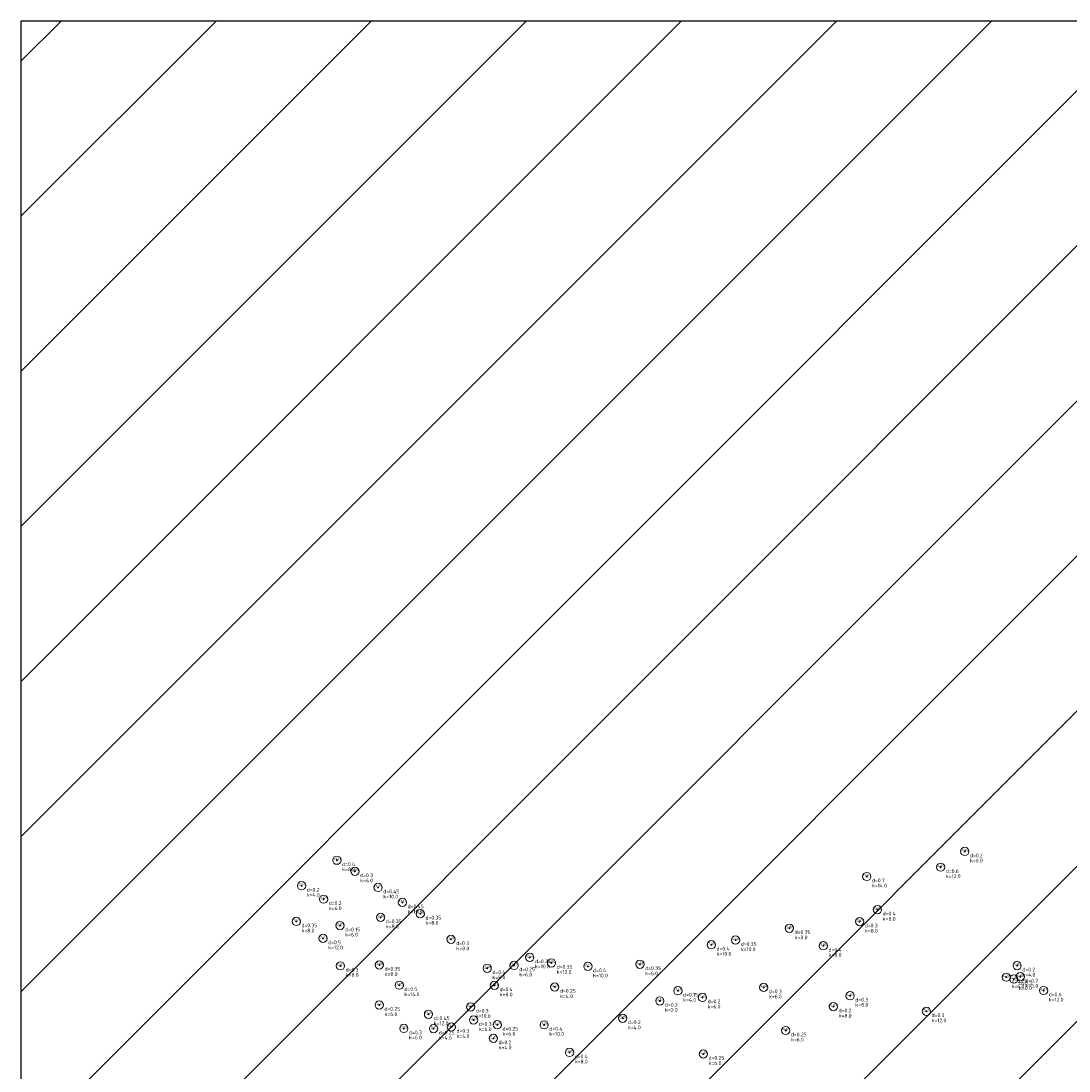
# Model space of a CAD drawing. Header units: metres. Extents: x 202062 to 203368, y 396673 to 397770.
# Tile 2 of 4: x 202062 to 202214, y 397618 to 397770. Entities that reach past the tile are written whole.
import ezdxf
from ezdxf.enums import TextEntityAlignment as Align

# ---------------------------------------------------------------- set-up
doc = ezdxf.new("R2010")
doc.units = ezdxf.units.M
for name, color, linetype in [('B-ME-AL-SITUATIEMETING-S', 7, 'Continuous'), ('locatie bomen', 150, 'Continuous'), ('X-XX-AL-MEETPUNT_DATA_HOOGTE-T18', 150, 'Continuous')]:
    doc.layers.add(name, color=color, linetype=linetype)
doc.layers.add('B-ME-GR-BOOM-S', color=90, linetype='Continuous', lineweight=25)
doc.styles.add('NLCS-ISO-ANNOTATIVE-T18', font='txt', dxfattribs={"height": 1.8})

# ---------------------------------------------------------------- blocks, each defined once
blk = doc.blocks.new('SGR-BOOM_NUMMER-SO')
at = {"linetype": 'ByBlock', "lineweight": 18}
h = blk.add_hatch(color=0, dxfattribs=at)
h.dxf.hatch_style = 1
edge = h.paths.add_edge_path()
edge.add_arc((0, 0), 0.25, 0, 360)
at = {"color": 0, "linetype": 'ByBlock', "lineweight": 18}
for radius in [2, 0.25]:
    blk.add_circle((0, 0), radius, dxfattribs=at)
at = {"color": 0, "linetype": 'ByBlock', "lineweight": -2, "style": 'NLCS-ISO-ANNOTATIVE-T18'}
for tag, p in [('SOORT', (2.5, -2.8)), ('DIAMETER', (2.5, -5.3))]:
    blk.add_attdef(tag, p, '', height=1.8, dxfattribs=at)
blk = doc.blocks.new('SAL-MEETPUNT_MARKER-SO')
at = {"layer": 'X-XX-AL-MEETPUNT_DATA_HOOGTE-T18', "style": 'NLCS-ISO-ANNOTATIVE-T18'}
blk.add_attdef('HOOGTE', text='', height=1.8, dxfattribs=at).set_placement((2.79, 0), align=Align.RIGHT)

msp = doc.modelspace()

# ---------------------------------------------------------------- hatches: boundary and pattern name
at = {"layer": 'locatie bomen'}
h = msp.add_hatch(dxfattribs=at)
h.set_pattern_fill('ANSI31', color=256, scale=5)
h.paths.add_polyline_path([(202062.08, 397480.91), (202372.94, 397480.91), (202372.94, 397770.13), (202062.08, 397770.13)])

# ---------------------------------------------------------------- linework, layer by layer
msp.add_lwpolyline([(202062.08, 397480.91), (202372.94, 397480.91), (202372.94, 397770.13), (202062.08, 397770.13)], close=True, dxfattribs=at)

# ---------------------------------------------------------------- block references
at = {"layer": 'B-ME-AL-SITUATIEMETING-S'}
ref = msp.add_blockref('SAL-MEETPUNT_MARKER-SO', (202198.75, 397649.94), dxfattribs=dict(at, xscale=0.2, yscale=0.2, zscale=0.2))
ref.add_attrib('HOOGTE', '13.88', dxfattribs={"layer": 'X-XX-AL-MEETPUNT_DATA_HOOGTE-T18', "height": 0.36, "style": 'NLCS-ISO-ANNOTATIVE-T18'}).set_placement((202199.3, 397649.94), align=Align.RIGHT)
ref = msp.add_blockref('SAL-MEETPUNT_MARKER-SO', (202107.83, 397648.68), dxfattribs=dict(at, xscale=0.2, yscale=0.2, zscale=0.2))
ref.add_attrib('HOOGTE', '12.11', dxfattribs={"layer": 'X-XX-AL-MEETPUNT_DATA_HOOGTE-T18', "height": 0.36, "style": 'NLCS-ISO-ANNOTATIVE-T18'}).set_placement((202108.39, 397648.68), align=Align.RIGHT)
ref = msp.add_blockref('SAL-MEETPUNT_MARKER-SO', (202110.44, 397647.07), dxfattribs=dict(at, xscale=0.2, yscale=0.2, zscale=0.2))
ref.add_attrib('HOOGTE', '12.04', dxfattribs={"layer": 'X-XX-AL-MEETPUNT_DATA_HOOGTE-T18', "height": 0.36, "style": 'NLCS-ISO-ANNOTATIVE-T18'}).set_placement((202111, 397647.07), align=Align.RIGHT)
ref = msp.add_blockref('SAL-MEETPUNT_MARKER-SO', (202195.25, 397647.67), dxfattribs=dict(at, xscale=0.2, yscale=0.2, zscale=0.2))
ref.add_attrib('HOOGTE', '14.09', dxfattribs={"layer": 'X-XX-AL-MEETPUNT_DATA_HOOGTE-T18', "height": 0.36, "style": 'NLCS-ISO-ANNOTATIVE-T18'}).set_placement((202195.8, 397647.67), align=Align.RIGHT)
ref = msp.add_blockref('SAL-MEETPUNT_MARKER-SO', (202184.55, 397646.32), dxfattribs=dict(at, xscale=0.2, yscale=0.2, zscale=0.2))
ref.add_attrib('HOOGTE', '12.81', dxfattribs={"layer": 'X-XX-AL-MEETPUNT_DATA_HOOGTE-T18', "height": 0.36, "style": 'NLCS-ISO-ANNOTATIVE-T18'}).set_placement((202185.1, 397646.32), align=Align.RIGHT)
ref = msp.add_blockref('SAL-MEETPUNT_MARKER-SO', (202102.71, 397644.98), dxfattribs=dict(at, xscale=0.2, yscale=0.2, zscale=0.2))
ref.add_attrib('HOOGTE', '12.93', dxfattribs={"layer": 'X-XX-AL-MEETPUNT_DATA_HOOGTE-T18', "height": 0.36, "style": 'NLCS-ISO-ANNOTATIVE-T18'}).set_placement((202103.27, 397644.98), align=Align.RIGHT)
ref = msp.add_blockref('SAL-MEETPUNT_MARKER-SO', (202113.8, 397644.73), dxfattribs=dict(at, xscale=0.2, yscale=0.2, zscale=0.2))
ref.add_attrib('HOOGTE', '12.23', dxfattribs={"layer": 'X-XX-AL-MEETPUNT_DATA_HOOGTE-T18', "height": 0.36, "style": 'NLCS-ISO-ANNOTATIVE-T18'}).set_placement((202114.35, 397644.73), align=Align.RIGHT)
ref = msp.add_blockref('SAL-MEETPUNT_MARKER-SO', (202105.9, 397643.04), dxfattribs=dict(at, xscale=0.2, yscale=0.2, zscale=0.2))
ref.add_attrib('HOOGTE', '12.95', dxfattribs={"layer": 'X-XX-AL-MEETPUNT_DATA_HOOGTE-T18', "height": 0.36, "style": 'NLCS-ISO-ANNOTATIVE-T18'}).set_placement((202106.46, 397643.04), align=Align.RIGHT)
ref = msp.add_blockref('SAL-MEETPUNT_MARKER-SO', (202117.32, 397642.57), dxfattribs=dict(at, xscale=0.2, yscale=0.2, zscale=0.2))
ref.add_attrib('HOOGTE', '12.17', dxfattribs={"layer": 'X-XX-AL-MEETPUNT_DATA_HOOGTE-T18', "height": 0.36, "style": 'NLCS-ISO-ANNOTATIVE-T18'}).set_placement((202117.88, 397642.57), align=Align.RIGHT)
ref = msp.add_blockref('SAL-MEETPUNT_MARKER-SO', (202119.9, 397640.93), dxfattribs=dict(at, xscale=0.2, yscale=0.2, zscale=0.2))
ref.add_attrib('HOOGTE', '12.24', dxfattribs={"layer": 'X-XX-AL-MEETPUNT_DATA_HOOGTE-T18', "height": 0.36, "style": 'NLCS-ISO-ANNOTATIVE-T18'}).set_placement((202120.46, 397640.93), align=Align.RIGHT)
ref = msp.add_blockref('SAL-MEETPUNT_MARKER-SO', (202186.1, 397641.52), dxfattribs=dict(at, xscale=0.2, yscale=0.2, zscale=0.2))
ref.add_attrib('HOOGTE', '13.91', dxfattribs={"layer": 'X-XX-AL-MEETPUNT_DATA_HOOGTE-T18', "height": 0.36, "style": 'NLCS-ISO-ANNOTATIVE-T18'}).set_placement((202186.66, 397641.52), align=Align.RIGHT)
ref = msp.add_blockref('SAL-MEETPUNT_MARKER-SO', (202101.95, 397639.82), dxfattribs=dict(at, xscale=0.2, yscale=0.2, zscale=0.2))
ref.add_attrib('HOOGTE', '12.67', dxfattribs={"layer": 'X-XX-AL-MEETPUNT_DATA_HOOGTE-T18', "height": 0.36, "style": 'NLCS-ISO-ANNOTATIVE-T18'}).set_placement((202102.51, 397639.82), align=Align.RIGHT)
ref = msp.add_blockref('SAL-MEETPUNT_MARKER-SO', (202108.27, 397639.22), dxfattribs=dict(at, xscale=0.2, yscale=0.2, zscale=0.2))
ref.add_attrib('HOOGTE', '12.97', dxfattribs={"layer": 'X-XX-AL-MEETPUNT_DATA_HOOGTE-T18', "height": 0.36, "style": 'NLCS-ISO-ANNOTATIVE-T18'}).set_placement((202108.83, 397639.22), align=Align.RIGHT)
ref = msp.add_blockref('SAL-MEETPUNT_MARKER-SO', (202114.16, 397640.41), dxfattribs=dict(at, xscale=0.2, yscale=0.2, zscale=0.2))
ref.add_attrib('HOOGTE', '12.80', dxfattribs={"layer": 'X-XX-AL-MEETPUNT_DATA_HOOGTE-T18', "height": 0.36, "style": 'NLCS-ISO-ANNOTATIVE-T18'}).set_placement((202114.72, 397640.41), align=Align.RIGHT)
ref = msp.add_blockref('SAL-MEETPUNT_MARKER-SO', (202183.52, 397639.79), dxfattribs=dict(at, xscale=0.2, yscale=0.2, zscale=0.2))
ref.add_attrib('HOOGTE', '13.87', dxfattribs={"layer": 'X-XX-AL-MEETPUNT_DATA_HOOGTE-T18', "height": 0.36, "style": 'NLCS-ISO-ANNOTATIVE-T18'}).set_placement((202184.07, 397639.79), align=Align.RIGHT)
ref = msp.add_blockref('SAL-MEETPUNT_MARKER-SO', (202173.35, 397638.83), dxfattribs=dict(at, xscale=0.2, yscale=0.2, zscale=0.2))
ref.add_attrib('HOOGTE', '12.88', dxfattribs={"layer": 'X-XX-AL-MEETPUNT_DATA_HOOGTE-T18', "height": 0.36, "style": 'NLCS-ISO-ANNOTATIVE-T18'}).set_placement((202173.91, 397638.83), align=Align.RIGHT)
ref = msp.add_blockref('SAL-MEETPUNT_MARKER-SO', (202105.81, 397637.36), dxfattribs=dict(at, xscale=0.2, yscale=0.2, zscale=0.2))
ref.add_attrib('HOOGTE', '12.73', dxfattribs={"layer": 'X-XX-AL-MEETPUNT_DATA_HOOGTE-T18', "height": 0.36, "style": 'NLCS-ISO-ANNOTATIVE-T18'}).set_placement((202106.36, 397637.36), align=Align.RIGHT)
ref = msp.add_blockref('SAL-MEETPUNT_MARKER-SO', (202124.36, 397637.23), dxfattribs=dict(at, xscale=0.2, yscale=0.2, zscale=0.2))
ref.add_attrib('HOOGTE', '12.70', dxfattribs={"layer": 'X-XX-AL-MEETPUNT_DATA_HOOGTE-T18', "height": 0.36, "style": 'NLCS-ISO-ANNOTATIVE-T18'}).set_placement((202124.92, 397637.23), align=Align.RIGHT)
ref = msp.add_blockref('SAL-MEETPUNT_MARKER-SO', (202162.05, 397636.44), dxfattribs=dict(at, xscale=0.2, yscale=0.2, zscale=0.2))
ref.add_attrib('HOOGTE', '12.38', dxfattribs={"layer": 'X-XX-AL-MEETPUNT_DATA_HOOGTE-T18', "height": 0.36, "style": 'NLCS-ISO-ANNOTATIVE-T18'}).set_placement((202162.6, 397636.44), align=Align.RIGHT)
ref = msp.add_blockref('SAL-MEETPUNT_MARKER-SO', (202165.56, 397637.12), dxfattribs=dict(at, xscale=0.2, yscale=0.2, zscale=0.2))
ref.add_attrib('HOOGTE', '12.48', dxfattribs={"layer": 'X-XX-AL-MEETPUNT_DATA_HOOGTE-T18', "height": 0.36, "style": 'NLCS-ISO-ANNOTATIVE-T18'}).set_placement((202166.12, 397637.12), align=Align.RIGHT)
ref = msp.add_blockref('SAL-MEETPUNT_MARKER-SO', (202178.27, 397636.29), dxfattribs=dict(at, xscale=0.2, yscale=0.2, zscale=0.2))
ref.add_attrib('HOOGTE', '13.84', dxfattribs={"layer": 'X-XX-AL-MEETPUNT_DATA_HOOGTE-T18', "height": 0.36, "style": 'NLCS-ISO-ANNOTATIVE-T18'}).set_placement((202178.82, 397636.29), align=Align.RIGHT)
ref = msp.add_blockref('SAL-MEETPUNT_MARKER-SO', (202135.76, 397634.62), dxfattribs=dict(at, xscale=0.2, yscale=0.2, zscale=0.2))
ref.add_attrib('HOOGTE', '12.42', dxfattribs={"layer": 'X-XX-AL-MEETPUNT_DATA_HOOGTE-T18', "height": 0.36, "style": 'NLCS-ISO-ANNOTATIVE-T18'}).set_placement((202136.32, 397634.62), align=Align.RIGHT)
ref = msp.add_blockref('SAL-MEETPUNT_MARKER-SO', (202108.34, 397633.39), dxfattribs=dict(at, xscale=0.2, yscale=0.2, zscale=0.2))
ref.add_attrib('HOOGTE', '12.55', dxfattribs={"layer": 'X-XX-AL-MEETPUNT_DATA_HOOGTE-T18', "height": 0.36, "style": 'NLCS-ISO-ANNOTATIVE-T18'}).set_placement((202108.9, 397633.39), align=Align.RIGHT)
ref = msp.add_blockref('SAL-MEETPUNT_MARKER-SO', (202113.98, 397633.52), dxfattribs=dict(at, xscale=0.2, yscale=0.2, zscale=0.2))
ref.add_attrib('HOOGTE', '12.98', dxfattribs={"layer": 'X-XX-AL-MEETPUNT_DATA_HOOGTE-T18', "height": 0.36, "style": 'NLCS-ISO-ANNOTATIVE-T18'}).set_placement((202114.53, 397633.52), align=Align.RIGHT)
ref = msp.add_blockref('SAL-MEETPUNT_MARKER-SO', (202129.59, 397633.04), dxfattribs=dict(at, xscale=0.2, yscale=0.2, zscale=0.2))
ref.add_attrib('HOOGTE', '12.98', dxfattribs={"layer": 'X-XX-AL-MEETPUNT_DATA_HOOGTE-T18', "height": 0.36, "style": 'NLCS-ISO-ANNOTATIVE-T18'}).set_placement((202130.15, 397633.04), align=Align.RIGHT)
ref = msp.add_blockref('SAL-MEETPUNT_MARKER-SO', (202133.49, 397633.45), dxfattribs=dict(at, xscale=0.2, yscale=0.2, zscale=0.2))
ref.add_attrib('HOOGTE', '12.79', dxfattribs={"layer": 'X-XX-AL-MEETPUNT_DATA_HOOGTE-T18', "height": 0.36, "style": 'NLCS-ISO-ANNOTATIVE-T18'}).set_placement((202134.04, 397633.45), align=Align.RIGHT)
ref = msp.add_blockref('SAL-MEETPUNT_MARKER-SO', (202138.9, 397633.82), dxfattribs=dict(at, xscale=0.2, yscale=0.2, zscale=0.2))
ref.add_attrib('HOOGTE', '12.50', dxfattribs={"layer": 'X-XX-AL-MEETPUNT_DATA_HOOGTE-T18', "height": 0.36, "style": 'NLCS-ISO-ANNOTATIVE-T18'}).set_placement((202139.46, 397633.82), align=Align.RIGHT)
ref = msp.add_blockref('SAL-MEETPUNT_MARKER-SO', (202144.17, 397633.31), dxfattribs=dict(at, xscale=0.2, yscale=0.2, zscale=0.2))
ref.add_attrib('HOOGTE', '12.57', dxfattribs={"layer": 'X-XX-AL-MEETPUNT_DATA_HOOGTE-T18', "height": 0.36, "style": 'NLCS-ISO-ANNOTATIVE-T18'}).set_placement((202144.72, 397633.31), align=Align.RIGHT)
ref = msp.add_blockref('SAL-MEETPUNT_MARKER-SO', (202151.71, 397633.62), dxfattribs=dict(at, xscale=0.2, yscale=0.2, zscale=0.2))
ref.add_attrib('HOOGTE', '12.36', dxfattribs={"layer": 'X-XX-AL-MEETPUNT_DATA_HOOGTE-T18', "height": 0.36, "style": 'NLCS-ISO-ANNOTATIVE-T18'}).set_placement((202152.27, 397633.62), align=Align.RIGHT)
ref = msp.add_blockref('SAL-MEETPUNT_MARKER-SO', (202206.33, 397633.42), dxfattribs=dict(at, xscale=0.2, yscale=0.2, zscale=0.2))
ref.add_attrib('HOOGTE', '14.83', dxfattribs={"layer": 'X-XX-AL-MEETPUNT_DATA_HOOGTE-T18', "height": 0.36, "style": 'NLCS-ISO-ANNOTATIVE-T18'}).set_placement((202206.88, 397633.42), align=Align.RIGHT)
ref = msp.add_blockref('SAL-MEETPUNT_MARKER-SO', (202204.76, 397631.75), dxfattribs=dict(at, xscale=0.2, yscale=0.2, zscale=0.2))
ref.add_attrib('HOOGTE', '14.78', dxfattribs={"layer": 'X-XX-AL-MEETPUNT_DATA_HOOGTE-T18', "height": 0.36, "style": 'NLCS-ISO-ANNOTATIVE-T18'}).set_placement((202205.32, 397631.75), align=Align.RIGHT)
ref = msp.add_blockref('SAL-MEETPUNT_MARKER-SO', (202205.85, 397631.47), dxfattribs=dict(at, xscale=0.2, yscale=0.2, zscale=0.2))
ref.add_attrib('HOOGTE', '14.81', dxfattribs={"layer": 'X-XX-AL-MEETPUNT_DATA_HOOGTE-T18', "height": 0.36, "style": 'NLCS-ISO-ANNOTATIVE-T18'}).set_placement((202206.41, 397631.47), align=Align.RIGHT)
ref = msp.add_blockref('SAL-MEETPUNT_MARKER-SO', (202206.77, 397631.82), dxfattribs=dict(at, xscale=0.2, yscale=0.2, zscale=0.2))
ref.add_attrib('HOOGTE', '14.82', dxfattribs={"layer": 'X-XX-AL-MEETPUNT_DATA_HOOGTE-T18', "height": 0.36, "style": 'NLCS-ISO-ANNOTATIVE-T18'}).set_placement((202207.33, 397631.82), align=Align.RIGHT)
ref = msp.add_blockref('SAL-MEETPUNT_MARKER-SO', (202116.85, 397630.59), dxfattribs=dict(at, xscale=0.2, yscale=0.2, zscale=0.2))
ref.add_attrib('HOOGTE', '13.05', dxfattribs={"layer": 'X-XX-AL-MEETPUNT_DATA_HOOGTE-T18', "height": 0.36, "style": 'NLCS-ISO-ANNOTATIVE-T18'}).set_placement((202117.41, 397630.59), align=Align.RIGHT)
ref = msp.add_blockref('SAL-MEETPUNT_MARKER-SO', (202130.64, 397630.56), dxfattribs=dict(at, xscale=0.2, yscale=0.2, zscale=0.2))
ref.add_attrib('HOOGTE', '13.22', dxfattribs={"layer": 'X-XX-AL-MEETPUNT_DATA_HOOGTE-T18', "height": 0.36, "style": 'NLCS-ISO-ANNOTATIVE-T18'}).set_placement((202131.2, 397630.56), align=Align.RIGHT)
ref = msp.add_blockref('SAL-MEETPUNT_MARKER-SO', (202139.37, 397630.33), dxfattribs=dict(at, xscale=0.2, yscale=0.2, zscale=0.2))
ref.add_attrib('HOOGTE', '13.26', dxfattribs={"layer": 'X-XX-AL-MEETPUNT_DATA_HOOGTE-T18', "height": 0.36, "style": 'NLCS-ISO-ANNOTATIVE-T18'}).set_placement((202139.93, 397630.33), align=Align.RIGHT)
ref = msp.add_blockref('SAL-MEETPUNT_MARKER-SO', (202169.63, 397630.27), dxfattribs=dict(at, xscale=0.2, yscale=0.2, zscale=0.2))
ref.add_attrib('HOOGTE', '14.04', dxfattribs={"layer": 'X-XX-AL-MEETPUNT_DATA_HOOGTE-T18', "height": 0.36, "style": 'NLCS-ISO-ANNOTATIVE-T18'}).set_placement((202170.19, 397630.27), align=Align.RIGHT)
ref = msp.add_blockref('SAL-MEETPUNT_MARKER-SO', (202157.21, 397629.78), dxfattribs=dict(at, xscale=0.2, yscale=0.2, zscale=0.2))
ref.add_attrib('HOOGTE', '13.40', dxfattribs={"layer": 'X-XX-AL-MEETPUNT_DATA_HOOGTE-T18', "height": 0.36, "style": 'NLCS-ISO-ANNOTATIVE-T18'}).set_placement((202157.77, 397629.78), align=Align.RIGHT)
ref = msp.add_blockref('SAL-MEETPUNT_MARKER-SO', (202160.76, 397628.82), dxfattribs=dict(at, xscale=0.2, yscale=0.2, zscale=0.2))
ref.add_attrib('HOOGTE', '13.68', dxfattribs={"layer": 'X-XX-AL-MEETPUNT_DATA_HOOGTE-T18', "height": 0.36, "style": 'NLCS-ISO-ANNOTATIVE-T18'}).set_placement((202161.32, 397628.82), align=Align.RIGHT)
ref = msp.add_blockref('SAL-MEETPUNT_MARKER-SO', (202182.14, 397629.06), dxfattribs=dict(at, xscale=0.2, yscale=0.2, zscale=0.2))
ref.add_attrib('HOOGTE', '14.62', dxfattribs={"layer": 'X-XX-AL-MEETPUNT_DATA_HOOGTE-T18', "height": 0.36, "style": 'NLCS-ISO-ANNOTATIVE-T18'}).set_placement((202182.69, 397629.06), align=Align.RIGHT)
ref = msp.add_blockref('SAL-MEETPUNT_MARKER-SO', (202210.15, 397629.82), dxfattribs=dict(at, xscale=0.2, yscale=0.2, zscale=0.2))
ref.add_attrib('HOOGTE', '14.83', dxfattribs={"layer": 'X-XX-AL-MEETPUNT_DATA_HOOGTE-T18', "height": 0.36, "style": 'NLCS-ISO-ANNOTATIVE-T18'}).set_placement((202210.71, 397629.82), align=Align.RIGHT)
ref = msp.add_blockref('SAL-MEETPUNT_MARKER-SO', (202113.96, 397627.72), dxfattribs=dict(at, xscale=0.2, yscale=0.2, zscale=0.2))
ref.add_attrib('HOOGTE', '12.33', dxfattribs={"layer": 'X-XX-AL-MEETPUNT_DATA_HOOGTE-T18', "height": 0.36, "style": 'NLCS-ISO-ANNOTATIVE-T18'}).set_placement((202114.52, 397627.72), align=Align.RIGHT)
ref = msp.add_blockref('SAL-MEETPUNT_MARKER-SO', (202127.19, 397627.45), dxfattribs=dict(at, xscale=0.2, yscale=0.2, zscale=0.2))
ref.add_attrib('HOOGTE', '13.43', dxfattribs={"layer": 'X-XX-AL-MEETPUNT_DATA_HOOGTE-T18', "height": 0.36, "style": 'NLCS-ISO-ANNOTATIVE-T18'}).set_placement((202127.75, 397627.45), align=Align.RIGHT)
ref = msp.add_blockref('SAL-MEETPUNT_MARKER-SO', (202154.59, 397628.32), dxfattribs=dict(at, xscale=0.2, yscale=0.2, zscale=0.2))
ref.add_attrib('HOOGTE', '13.57', dxfattribs={"layer": 'X-XX-AL-MEETPUNT_DATA_HOOGTE-T18', "height": 0.36, "style": 'NLCS-ISO-ANNOTATIVE-T18'}).set_placement((202155.14, 397628.32), align=Align.RIGHT)
ref = msp.add_blockref('SAL-MEETPUNT_MARKER-SO', (202179.72, 397627.49), dxfattribs=dict(at, xscale=0.2, yscale=0.2, zscale=0.2))
ref.add_attrib('HOOGTE', '14.57', dxfattribs={"layer": 'X-XX-AL-MEETPUNT_DATA_HOOGTE-T18', "height": 0.36, "style": 'NLCS-ISO-ANNOTATIVE-T18'}).set_placement((202180.28, 397627.49), align=Align.RIGHT)
ref = msp.add_blockref('SAL-MEETPUNT_MARKER-SO', (202121.09, 397626.39), dxfattribs=dict(at, xscale=0.2, yscale=0.2, zscale=0.2))
ref.add_attrib('HOOGTE', '13.01', dxfattribs={"layer": 'X-XX-AL-MEETPUNT_DATA_HOOGTE-T18', "height": 0.36, "style": 'NLCS-ISO-ANNOTATIVE-T18'}).set_placement((202121.64, 397626.39), align=Align.RIGHT)
ref = msp.add_blockref('SAL-MEETPUNT_MARKER-SO', (202127.62, 397625.55), dxfattribs=dict(at, xscale=0.2, yscale=0.2, zscale=0.2))
ref.add_attrib('HOOGTE', '13.35', dxfattribs={"layer": 'X-XX-AL-MEETPUNT_DATA_HOOGTE-T18', "height": 0.36, "style": 'NLCS-ISO-ANNOTATIVE-T18'}).set_placement((202128.18, 397625.55), align=Align.RIGHT)
ref = msp.add_blockref('SAL-MEETPUNT_MARKER-SO', (202149.21, 397625.8), dxfattribs=dict(at, xscale=0.2, yscale=0.2, zscale=0.2))
ref.add_attrib('HOOGTE', '13.89', dxfattribs={"layer": 'X-XX-AL-MEETPUNT_DATA_HOOGTE-T18', "height": 0.36, "style": 'NLCS-ISO-ANNOTATIVE-T18'}).set_placement((202149.77, 397625.8), align=Align.RIGHT)
ref = msp.add_blockref('SAL-MEETPUNT_MARKER-SO', (202193.19, 397626.81), dxfattribs=dict(at, xscale=0.2, yscale=0.2, zscale=0.2))
ref.add_attrib('HOOGTE', '15.31', dxfattribs={"layer": 'X-XX-AL-MEETPUNT_DATA_HOOGTE-T18', "height": 0.36, "style": 'NLCS-ISO-ANNOTATIVE-T18'}).set_placement((202193.75, 397626.81), align=Align.RIGHT)
ref = msp.add_blockref('SAL-MEETPUNT_MARKER-SO', (202117.52, 397624.33), dxfattribs=dict(at, xscale=0.2, yscale=0.2, zscale=0.2))
ref.add_attrib('HOOGTE', '12.20', dxfattribs={"layer": 'X-XX-AL-MEETPUNT_DATA_HOOGTE-T18', "height": 0.36, "style": 'NLCS-ISO-ANNOTATIVE-T18'}).set_placement((202118.07, 397624.33), align=Align.RIGHT)
ref = msp.add_blockref('SAL-MEETPUNT_MARKER-SO', (202121.83, 397624.3), dxfattribs=dict(at, xscale=0.2, yscale=0.2, zscale=0.2))
ref.add_attrib('HOOGTE', '12.77', dxfattribs={"layer": 'X-XX-AL-MEETPUNT_DATA_HOOGTE-T18', "height": 0.36, "style": 'NLCS-ISO-ANNOTATIVE-T18'}).set_placement((202122.39, 397624.3), align=Align.RIGHT)
ref = msp.add_blockref('SAL-MEETPUNT_MARKER-SO', (202124.4, 397624.54), dxfattribs=dict(at, xscale=0.2, yscale=0.2, zscale=0.2))
ref.add_attrib('HOOGTE', '13.17', dxfattribs={"layer": 'X-XX-AL-MEETPUNT_DATA_HOOGTE-T18', "height": 0.36, "style": 'NLCS-ISO-ANNOTATIVE-T18'}).set_placement((202124.96, 397624.54), align=Align.RIGHT)
ref = msp.add_blockref('SAL-MEETPUNT_MARKER-SO', (202131.05, 397624.86), dxfattribs=dict(at, xscale=0.2, yscale=0.2, zscale=0.2))
ref.add_attrib('HOOGTE', '13.45', dxfattribs={"layer": 'X-XX-AL-MEETPUNT_DATA_HOOGTE-T18', "height": 0.36, "style": 'NLCS-ISO-ANNOTATIVE-T18'}).set_placement((202131.61, 397624.86), align=Align.RIGHT)
ref = msp.add_blockref('SAL-MEETPUNT_MARKER-SO', (202137.84, 397624.85), dxfattribs=dict(at, xscale=0.2, yscale=0.2, zscale=0.2))
ref.add_attrib('HOOGTE', '13.76', dxfattribs={"layer": 'X-XX-AL-MEETPUNT_DATA_HOOGTE-T18', "height": 0.36, "style": 'NLCS-ISO-ANNOTATIVE-T18'}).set_placement((202138.4, 397624.85), align=Align.RIGHT)
ref = msp.add_blockref('SAL-MEETPUNT_MARKER-SO', (202172.82, 397624.03), dxfattribs=dict(at, xscale=0.2, yscale=0.2, zscale=0.2))
ref.add_attrib('HOOGTE', '14.51', dxfattribs={"layer": 'X-XX-AL-MEETPUNT_DATA_HOOGTE-T18', "height": 0.36, "style": 'NLCS-ISO-ANNOTATIVE-T18'}).set_placement((202173.37, 397624.03), align=Align.RIGHT)
ref = msp.add_blockref('SAL-MEETPUNT_MARKER-SO', (202130.49, 397622.89), dxfattribs=dict(at, xscale=0.2, yscale=0.2, zscale=0.2))
ref.add_attrib('HOOGTE', '13.39', dxfattribs={"layer": 'X-XX-AL-MEETPUNT_DATA_HOOGTE-T18', "height": 0.36, "style": 'NLCS-ISO-ANNOTATIVE-T18'}).set_placement((202131.04, 397622.89), align=Align.RIGHT)
ref = msp.add_blockref('SAL-MEETPUNT_MARKER-SO', (202141.52, 397620.86), dxfattribs=dict(at, xscale=0.2, yscale=0.2, zscale=0.2))
ref.add_attrib('HOOGTE', '13.90', dxfattribs={"layer": 'X-XX-AL-MEETPUNT_DATA_HOOGTE-T18', "height": 0.36, "style": 'NLCS-ISO-ANNOTATIVE-T18'}).set_placement((202142.08, 397620.86), align=Align.RIGHT)
ref = msp.add_blockref('SAL-MEETPUNT_MARKER-SO', (202160.89, 397620.63), dxfattribs=dict(at, xscale=0.2, yscale=0.2, zscale=0.2))
ref.add_attrib('HOOGTE', '14.35', dxfattribs={"layer": 'X-XX-AL-MEETPUNT_DATA_HOOGTE-T18', "height": 0.36, "style": 'NLCS-ISO-ANNOTATIVE-T18'}).set_placement((202161.45, 397620.63), align=Align.RIGHT)
at = {"layer": 'B-ME-GR-BOOM-S', "xscale": 0.3, "yscale": 0.3, "zscale": 0.3}
for p, values in [((202198.75, 397649.94), {'SOORT': 'd=0.2', 'DIAMETER': 'k=6.0'}), ((202107.83, 397648.68), {'SOORT': 'd=0.4', 'DIAMETER': 'k=8.0'}), ((202110.44, 397647.07), {'SOORT': 'd=0.3', 'DIAMETER': 'k=6.0'}), ((202195.25, 397647.67), {'SOORT': 'd=0.6', 'DIAMETER': 'k=12.0'}), ((202102.71, 397644.98), {'SOORT': 'd=0.2', 'DIAMETER': 'k=4.0'}), ((202184.55, 397646.32), {'SOORT': 'd=0.7', 'DIAMETER': 'k=14.0'}), ((202113.8, 397644.73), {'SOORT': 'd=0.45', 'DIAMETER': 'k=10.0'}), ((202105.9, 397643.04), {'SOORT': 'd=0.2', 'DIAMETER': 'k=6.0'}), ((202117.32, 397642.57), {'SOORT': 'd=0.45', 'DIAMETER': 'k=10.0'}), ((202114.16, 397640.41), {'SOORT': 'd=0.35', 'DIAMETER': 'k=8.0'}), ((202119.9, 397640.93), {'SOORT': 'd=0.35', 'DIAMETER': 'k=8.0'}), ((202186.1, 397641.52), {'SOORT': 'd=0.4', 'DIAMETER': 'k=8.0'}), ((202101.95, 397639.82), {'SOORT': 'd=0.35', 'DIAMETER': 'k=8.0'}), ((202108.27, 397639.22), {'SOORT': 'd=0.15', 'DIAMETER': 'k=6.0'}), ((202173.35, 397638.83), {'SOORT': 'd=0.35', 'DIAMETER': 'k=8.0'}), ((202183.52, 397639.79), {'SOORT': 'd=0.3', 'DIAMETER': 'k=8.0'}), ((202105.81, 397637.36), {'SOORT': 'd=0.5', 'DIAMETER': 'k=12.0'}), ((202124.36, 397637.23), {'SOORT': 'd=0.3', 'DIAMETER': 'k=8.0'}), ((202162.05, 397636.44), {'SOORT': 'd=0.4', 'DIAMETER': 'k=10.0'}), ((202165.56, 397637.12), {'SOORT': 'd=0.35', 'DIAMETER': 'k=10.0'}), ((202178.27, 397636.29), {'SOORT': 'd=0.4', 'DIAMETER': 'k=8.0'}), ((202135.76, 397634.62), {'SOORT': 'd=0.25', 'DIAMETER': 'k=10.0'}), ((202108.34, 397633.39), {'SOORT': 'd=0.3', 'DIAMETER': 'k=8.0'}), ((202113.98, 397633.52), {'SOORT': 'd=0.35', 'DIAMETER': 'k=8.0'}), ((202129.59, 397633.04), {'SOORT': 'd=0.4', 'DIAMETER': 'k=8.0'}), ((202133.49, 397633.45), {'SOORT': 'd=0.25', 'DIAMETER': 'k=6.0'}), ((202138.9, 397633.82), {'SOORT': 'd=0.35', 'DIAMETER': 'k=12.0'}), ((202144.17, 397633.31), {'SOORT': 'd=0.4', 'DIAMETER': 'k=10.0'}), ((202151.71, 397633.62), {'SOORT': 'd=0.35', 'DIAMETER': 'k=6.0'}), ((202206.33, 397633.42), {'SOORT': 'd=0.2', 'DIAMETER': 'k=4.0'}), ((202204.76, 397631.75), {'SOORT': 'd=0.25', 'DIAMETER': 'k=6.0'}), ((202205.85, 397631.47), {'SOORT': 'd=0.3', 'DIAMETER': 'k=6.0'}), ((202206.77, 397631.82), {'SOORT': 'd=0.2', 'DIAMETER': 'k=5.0'}), ((202116.85, 397630.59), {'SOORT': 'd=0.5', 'DIAMETER': 'k=14.0'}), ((202130.64, 397630.56), {'SOORT': 'd=0.4', 'DIAMETER': 'k=8.0'}), ((202139.37, 397630.33), {'SOORT': 'd=0.25', 'DIAMETER': 'k=4.0'}), ((202157.21, 397629.78), {'SOORT': 'd=0.15', 'DIAMETER': 'k=4.0'}), ((202169.63, 397630.27), {'SOORT': 'd=0.3', 'DIAMETER': 'k=6.0'}), ((202210.15, 397629.82), {'SOORT': 'd=0.6', 'DIAMETER': 'k=12.0'}), ((202154.59, 397628.32), {'SOORT': 'd=0.2', 'DIAMETER': 'k=2.0'}), ((202160.76, 397628.82), {'SOORT': 'd=0.2', 'DIAMETER': 'k=6.0'}), ((202182.14, 397629.06), {'SOORT': 'd=0.3', 'DIAMETER': 'k=8.0'}), ((202113.96, 397627.72), {'SOORT': 'd=0.25', 'DIAMETER': 'k=6.0'}), ((202127.19, 397627.45), {'SOORT': 'd=0.3', 'DIAMETER': 'k=10.0'}), ((202179.72, 397627.49), {'SOORT': 'd=0.2', 'DIAMETER': 'k=8.0'}), ((202193.19, 397626.81), {'SOORT': 'd=0.3', 'DIAMETER': 'k=12.0'}), ((202121.09, 397626.39), {'SOORT': 'd=0.45', 'DIAMETER': 'k=12.0'}), ((202127.62, 397625.55), {'SOORT': 'd=0.3', 'DIAMETER': 'k=6.0'}), ((202149.21, 397625.8), {'SOORT': 'd=0.2', 'DIAMETER': 'k=4.0'}), ((202117.52, 397624.33), {'SOORT': 'd=0.3', 'DIAMETER': 'k=6.0'}), ((202121.83, 397624.3), {'SOORT': 'd=0.25', 'DIAMETER': 'k=4.0'}), ((202124.4, 397624.54), {'SOORT': 'd=0.3', 'DIAMETER': 'k=4.0'}), ((202131.05, 397624.86), {'SOORT': 'd=0.25', 'DIAMETER': 'k=6.0'}), ((202137.84, 397624.85), {'SOORT': 'd=0.4', 'DIAMETER': 'k=10.0'}), ((202172.82, 397624.03), {'SOORT': 'd=0.25', 'DIAMETER': 'k=6.0'}), ((202130.49, 397622.89), {'SOORT': 'd=0.2', 'DIAMETER': 'k=4.0'}), ((202141.52, 397620.86), {'SOORT': 'd=0.4', 'DIAMETER': 'k=8.0'}), ((202160.89, 397620.63), {'SOORT': 'd=0.25', 'DIAMETER': 'k=6.0'})]:
    msp.add_blockref('SGR-BOOM_NUMMER-SO', p, dxfattribs=at).add_auto_attribs(values)

doc.saveas('drawing.dxf')
